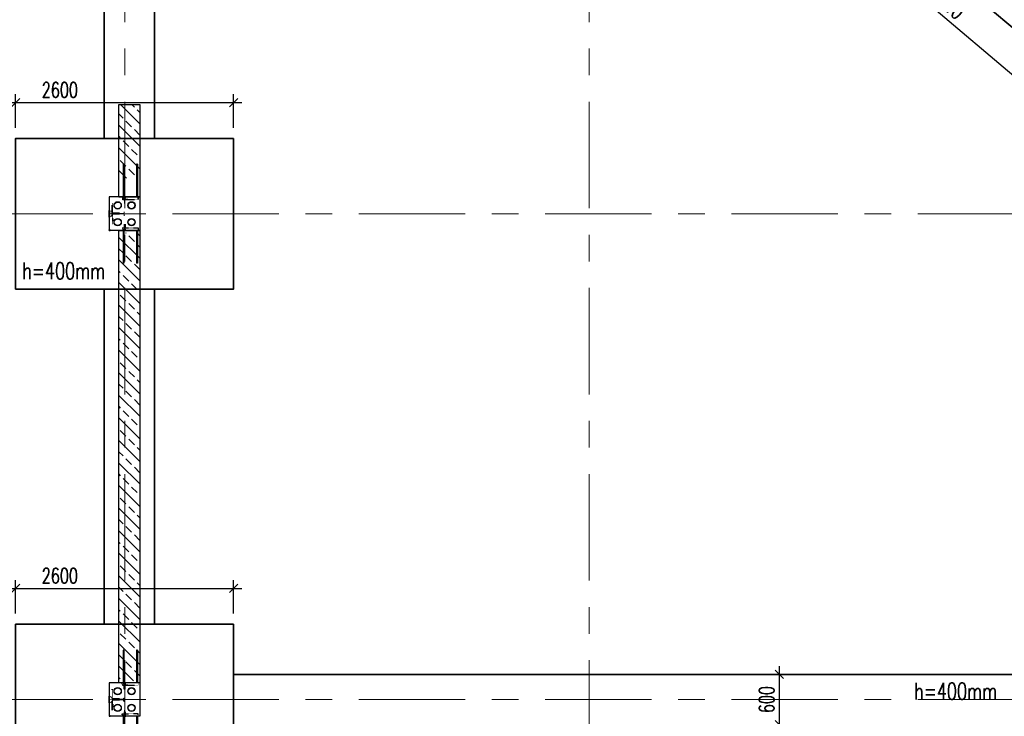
# Model space of a CAD drawing. Header units: millimetres. Extents: x 6071355 to 6728188, y -31956 to 56387.
# Tile 12 of 59: x 6083833 to 6095579, y -1117 to 7200. Entities that reach past the tile are written whole.
import ezdxf

# ---------------------------------------------------------------- set-up
doc = ezdxf.new("R2010")
doc.units = ezdxf.units.MM
doc.header["$MEASUREMENT"] = 0
doc.linetypes.add('DXK_LINE_DOT2', pattern=[3.9198, 1.9599, -1.9599])
doc.linetypes.add('Grid Line', pattern=[2222.5, 1270, -317.5, 317.5, -317.5])
doc.layers.add('A_wymiary', color=7, linetype='Continuous', lineweight=15, true_color=0x848484)
doc.layers.add('BZ_MUR_FUND', color=8, linetype='Continuous')
doc.layers.add('ELEMENTY', color=7, linetype='Continuous')
doc.layers.add('M_ŁAWY', color=3, linetype='Continuous', lineweight=35)
doc.layers.add('Standard 1350-A_01-RZUT PARTERU LUSTRO2_28_Nowe_MODO_A1_osie-1_Nr_pióra__7_Nr_pióra__7_Nr_pióra__7', color=7, linetype='Continuous', lineweight=18)
doc.styles.add('wymiar', font='romans.shx', dxfattribs={"width": 0.7})
doc.dimstyles.new('AB_100mm', dxfattribs={"dimscale": 100, "dimtxt": 1.8, "dimasz": 1, "dimexe": 1, "dimexo": 0, "dimtad": 1, "dimrnd": 1, "dimtxsty": 'wymiar', "dimblk": 'OBLIQUE', "dimcen": 2.5, "dimdle": 1, "dimclrd": 4, "dimclre": 4, "dimclrt": 3, "dimadec": 0, "dimazin": 0, "dimtfac": 1, "dimtix": 1, "dimtmove": 2, "dimatfit": 3, "dimfxl": 3, "dimfxlon": 1, "dimarcsym": 0})

# ---------------------------------------------------------------- blocks, each defined once
blk = doc.blocks.new('Part-86624973-182383 - 1482')
at = {"layer": 'ELEMENTY', "color": 2, "linetype": 'Continuous'}
for p, q in [((51370, 37355), (51370, 37720)), ((51370, 37720), (51770, 37720)), ((51770, 37355), (51770, 37720)), ((51370, 37355), (51770, 37355))]:
    blk.add_line(p, q, dxfattribs=at)
blk = doc.blocks.new('Part-86624973-182384 - 1482')
at = {"layer": 'ELEMENTY', "color": 1, "linetype": 'DXK_LINE_DOT2'}
for p, q in [((51770, 37720), (51760, 37720)), ((51760, 37720), (51760, 37710)), ((51770, 37710), (51760, 37710)), ((51770, 37720), (51770, 37710))]:
    blk.add_line(p, q, dxfattribs=at)
blk = doc.blocks.new('Part-86624973-182406 - 1482')
at = {"layer": 'ELEMENTY', "color": 2, "linetype": 'Continuous'}
for p, q in [((57170, 37355), (57170, 37720)), ((57170, 37720), (57570, 37720)), ((57570, 37355), (57570, 37720)), ((57170, 37355), (57570, 37355))]:
    blk.add_line(p, q, dxfattribs=at)
blk = doc.blocks.new('Part-86624973-182407 - 1482')
at = {"layer": 'ELEMENTY', "color": 1, "linetype": 'DXK_LINE_DOT2'}
for p, q in [((57570, 37720), (57560, 37720)), ((57560, 37720), (57560, 37710)), ((57570, 37710), (57560, 37710)), ((57570, 37720), (57570, 37710))]:
    blk.add_line(p, q, dxfattribs=at)
blk = doc.blocks.new('ReinforcementGroup-86624973-182420 - 1482')
at = {"layer": 'ELEMENTY', "color": 1, "linetype": 'Continuous'}
for p, q in [((56780, 37545), (56780, 37555)), ((56780, 37555), (57170, 37555)), ((56780, 37545), (56780, 37555)), ((56780, 37555), (57170, 37555)), ((56780, 37545), (56780, 37555)), ((56780, 37555), (57170, 37555)), ((56780, 37545), (56780, 37555)), ((56780, 37555), (57170, 37555)), ((56780, 37545), (56780, 37555)), ((56780, 37555), (57170, 37555)), ((56780, 37545), (57170, 37545)), ((56780, 37545), (57170, 37545)), ((56780, 37545), (57170, 37545)), ((56780, 37545), (57170, 37545)), ((56780, 37545), (57170, 37545)), ((56780, 37385), (56780, 37395)), ((56780, 37395), (57170, 37395)), ((56780, 37385), (56780, 37395)), ((56780, 37395), (57170, 37395)), ((56780, 37385), (56780, 37395)), ((56780, 37395), (57170, 37395)), ((56780, 37385), (56780, 37395)), ((56780, 37395), (57170, 37395)), ((56780, 37385), (56780, 37395)), ((56780, 37395), (57170, 37395)), ((56780, 37385), (57170, 37385)), ((56780, 37385), (57170, 37385)), ((56780, 37385), (57170, 37385)), ((56780, 37385), (57170, 37385)), ((56780, 37385), (57170, 37385))]:
    blk.add_line(p, q, dxfattribs=at)
blk = doc.blocks.new('Part-86624973-182426 - 1482')
at = {"layer": 'ELEMENTY', "color": 1, "linetype": 'DXK_LINE_DOT2'}
for p, q in [((57245, 37543), (57185, 37543)), ((57185, 37532), (57185, 37543)), ((57245, 37532), (57185, 37532)), ((57245, 37532), (57245, 37543))]:
    blk.add_line(p, q, dxfattribs=at)
blk = doc.blocks.new('Part-86624973-182408 - 1482')
at = {"layer": 'ELEMENTY', "color": 2, "linetype": 'Continuous'}
for radius, start, end in [(43.5, 22.5, 202.5), (43.5, 202.5, 22.5), (40, 337.5, 157.5), (40, 157.5, 337.5)]:
    blk.add_arc((57470, 37455), radius, start, end, dxfattribs=at)
blk = doc.blocks.new('Part-86624973-182386 - 1482')
at = {"layer": 'ELEMENTY', "color": 2, "linetype": 'Continuous'}
for radius, start, end in [(43.5, 22.5, 202.5), (43.5, 202.5, 22.5), (40, 337.5, 157.5), (40, 157.5, 337.5)]:
    blk.add_arc((51470, 37455), radius, start, end, dxfattribs=at)
blk = doc.blocks.new('Part-86624973-182391 - 1482')
at = {"layer": 'ELEMENTY', "color": 1, "linetype": 'DXK_LINE_DOT2'}
for p, q in [((51568, 37685), (51568, 37715)), ((51568, 37715), (51572, 37715)), ((51572, 37685), (51572, 37715)), ((51568, 37685), (51572, 37685))]:
    blk.add_line(p, q, dxfattribs=at)
blk = doc.blocks.new('Part-86624973-182413 - 1482')
at = {"layer": 'ELEMENTY', "color": 1, "linetype": 'DXK_LINE_DOT2'}
for p, q in [((57410, 37720), (57330, 37720)), ((57330, 37715), (57330, 37720)), ((57410, 37715), (57330, 37715)), ((57410, 37715), (57410, 37720))]:
    blk.add_line(p, q, dxfattribs=at)
blk = doc.blocks.new('Part-86624973-182428 - 1482')
at = {"layer": 'ELEMENTY', "color": 1, "linetype": 'DXK_LINE_DOT2'}
for p, q in [((57245, 37543), (57185, 37543)), ((57185, 37532), (57185, 37543)), ((57245, 37532), (57185, 37532)), ((57245, 37532), (57245, 37543))]:
    blk.add_line(p, q, dxfattribs=at)
blk = doc.blocks.new('Part-86624973-182416 - 1482')
at = {"layer": 'ELEMENTY', "color": 2, "linetype": 'Continuous'}
for p, q in [((57425, 37676), (57425, 37680)), ((57425, 37680), (57455, 37680)), ((57425, 37676), (57455, 37676)), ((57455, 37676), (57455, 37680))]:
    blk.add_line(p, q, dxfattribs=at)
blk = doc.blocks.new('Part-86624973-182412 - 1482')
at = {"layer": 'ELEMENTY', "color": 1, "linetype": 'DXK_LINE_DOT2'}
for p, q in [((57333, 37712), (57332, 37720)), ((57408, 37720), (57332, 37720)), ((57335, 37705), (57333, 37712)), ((57335, 37712), (57334, 37720)), ((57340, 37712), (57339, 37720)), ((57348, 37712), (57348, 37720)), ((57359, 37712), (57358, 37720)), ((57370, 37712), (57370, 37720)), ((57382, 37712), (57382, 37720)), ((57392, 37712), (57392, 37720)), ((57400, 37712), (57401, 37720)), ((57405, 37705), (57407, 37712)), ((57406, 37712), (57406, 37720)), ((57407, 37712), (57408, 37720)), ((57340, 37697), (57335, 37705)), ((57347, 37690), (57340, 37697)), ((57347, 37690), (57354, 37686)), ((57354, 37686), (57360, 37684)), ((57360, 37684), (57363, 37683)), ((57363, 37545), (57363, 37683)), ((57377, 37683), (57381, 37684)), ((57377, 37545), (57377, 37683)), ((57381, 37684), (57387, 37686)), ((57387, 37686), (57393, 37690)), ((57393, 37690), (57401, 37697)), ((57401, 37697), (57405, 37705)), ((57388, 37545), (57353, 37545)), ((57353, 37545), (57353, 37539)), ((57387, 37539), (57353, 37539)), ((57388, 37539), (57387, 37539)), ((57387, 37539), (57387, 37539)), ((57388, 37545), (57388, 37539))]:
    blk.add_line(p, q, dxfattribs=at)
blk = doc.blocks.new('ReinforcementGroup-86624973-182418 - 1482')
at = {"layer": 'ELEMENTY', "color": 1, "linetype": 'Continuous'}
for p, q in [((57570, 37555), (57960, 37555)), ((57570, 37555), (57960, 37555)), ((57570, 37555), (57960, 37555)), ((57570, 37555), (57960, 37555)), ((57570, 37555), (57960, 37555)), ((57570, 37545), (57960, 37545)), ((57570, 37545), (57960, 37545)), ((57570, 37545), (57960, 37545)), ((57570, 37545), (57960, 37545)), ((57570, 37545), (57960, 37545)), ((57960, 37545), (57960, 37555)), ((57960, 37545), (57960, 37555)), ((57960, 37545), (57960, 37555)), ((57960, 37545), (57960, 37555)), ((57960, 37545), (57960, 37555)), ((57570, 37395), (57960, 37395)), ((57570, 37395), (57960, 37395)), ((57570, 37395), (57960, 37395)), ((57570, 37395), (57960, 37395)), ((57570, 37395), (57960, 37395)), ((57570, 37385), (57960, 37385)), ((57570, 37385), (57960, 37385)), ((57570, 37385), (57960, 37385)), ((57570, 37385), (57960, 37385)), ((57570, 37385), (57960, 37385)), ((57960, 37385), (57960, 37395)), ((57960, 37385), (57960, 37395)), ((57960, 37385), (57960, 37395)), ((57960, 37385), (57960, 37395)), ((57960, 37385), (57960, 37395))]:
    blk.add_line(p, q, dxfattribs=at)
blk = doc.blocks.new('Part-86624973-182405 - 1482')
at = {"layer": 'ELEMENTY', "color": 1, "linetype": 'DXK_LINE_DOT2'}
for p, q in [((51445, 37543), (51385, 37543)), ((51385, 37532), (51385, 37543)), ((51445, 37532), (51385, 37532)), ((51445, 37532), (51445, 37543))]:
    blk.add_line(p, q, dxfattribs=at)
blk = doc.blocks.new('Part-86624973-182421 - 1482')
at = {"layer": 'ELEMENTY', "color": 2, "linetype": 'Continuous'}
for p, q in [((57555, 37528), (57555, 37547)), ((57555, 37547), (57569, 37547)), ((57569, 37528), (57555, 37528)), ((57570, 37546), (57556, 37546)), ((57556, 37546), (57556, 37529)), ((57556, 37529), (57570, 37529)), ((57570, 37551), (57569, 37551)), ((57569, 37551), (57569, 37547)), ((57569, 37524), (57569, 37528)), ((57570, 37524), (57569, 37524)), ((57570, 37551), (57570, 37546)), ((57570, 37529), (57570, 37524))]:
    blk.add_line(p, q, dxfattribs=at)
blk = doc.blocks.new('Part-86624973-182410 - 1482')
at = {"layer": 'ELEMENTY', "color": 2, "linetype": 'Continuous'}
for radius, start, end in [(43.5, 22.5, 202.5), (43.5, 202.5, 22.5), (40, 157.5, 337.5), (40, 337.5, 157.5)]:
    blk.add_arc((57470, 37620), radius, start, end, dxfattribs=at)
blk = doc.blocks.new('Part-86624973-182402 - 1482')
at = {"layer": 'ELEMENTY', "color": 2, "linetype": 'Continuous'}
for p, q in [((51370, 37546), (51370, 37551)), ((51370, 37551), (51371, 37551)), ((51384, 37546), (51370, 37546)), ((51370, 37524), (51370, 37529)), ((51370, 37529), (51384, 37529)), ((51371, 37524), (51370, 37524)), ((51371, 37551), (51371, 37547)), ((51371, 37547), (51385, 37547)), ((51385, 37528), (51371, 37528)), ((51371, 37524), (51371, 37528)), ((51384, 37529), (51384, 37546)), ((51385, 37547), (51385, 37528))]:
    blk.add_line(p, q, dxfattribs=at)
blk = doc.blocks.new('Part-86624973-182427 - 1482')
at = {"layer": 'ELEMENTY', "color": 1, "linetype": 'DXK_LINE_DOT2'}
for p, q in [((57245, 37543), (57185, 37543)), ((57185, 37532), (57185, 37543)), ((57245, 37532), (57185, 37532)), ((57245, 37532), (57245, 37543))]:
    blk.add_line(p, q, dxfattribs=at)
blk = doc.blocks.new('Part-86624973-182399 - 1482')
at = {"layer": 'ELEMENTY', "color": 1, "linetype": 'DXK_LINE_DOT2'}
for p, q in [((51695, 37543), (51695, 37532)), ((51695, 37543), (51755, 37543)), ((51695, 37532), (51755, 37532)), ((51755, 37543), (51755, 37532))]:
    blk.add_line(p, q, dxfattribs=at)
blk = doc.blocks.new('Part-86624973-182403 - 1482')
at = {"layer": 'ELEMENTY', "color": 1, "linetype": 'DXK_LINE_DOT2'}
for p, q in [((51445, 37543), (51385, 37543)), ((51385, 37532), (51385, 37543)), ((51445, 37532), (51385, 37532)), ((51445, 37532), (51445, 37543))]:
    blk.add_line(p, q, dxfattribs=at)
blk = doc.blocks.new('Part-86624973-182419 - 1482')
at = {"layer": 'ELEMENTY', "color": 1, "linetype": 'DXK_LINE_DOT2'}
for p, q in [((57200, 37565), (57170, 37565)), ((57170, 37565), (57170, 37564)), ((57170, 37564), (57199, 37564)), ((57199, 37564), (57199, 37376)), ((57200, 37375), (57200, 37565)), ((57199, 37376), (57170, 37376)), ((57170, 37376), (57170, 37375)), ((57170, 37375), (57200, 37375))]:
    blk.add_line(p, q, dxfattribs=at)
blk = doc.blocks.new('Part-86624973-182422 - 1482')
at = {"layer": 'ELEMENTY', "color": 1, "linetype": 'DXK_LINE_DOT2'}
for p, q in [((57495, 37543), (57495, 37532)), ((57495, 37543), (57555, 37543)), ((57495, 37532), (57555, 37532)), ((57555, 37543), (57555, 37532))]:
    blk.add_line(p, q, dxfattribs=at)
blk = doc.blocks.new('Part-86624973-182385 - 1482')
at = {"layer": 'ELEMENTY', "color": 2, "linetype": 'Continuous'}
for radius, start, end in [(43.5, 22.5, 202.5), (43.5, 202.5, 22.5), (40, 337.5, 157.5), (40, 157.5, 337.5)]:
    blk.add_arc((51670, 37455), radius, start, end, dxfattribs=at)
blk = doc.blocks.new('Part-86624973-182387 - 1482')
at = {"layer": 'ELEMENTY', "color": 2, "linetype": 'Continuous'}
for radius, start, end in [(43.5, 22.5, 202.5), (43.5, 202.5, 22.5), (40, 157.5, 337.5), (40, 337.5, 157.5)]:
    blk.add_arc((51670, 37620), radius, start, end, dxfattribs=at)
blk = doc.blocks.new('Part-86624973-182388 - 1482')
at = {"layer": 'ELEMENTY', "color": 2, "linetype": 'Continuous'}
for radius, start, end in [(43.5, 22.5, 202.5), (43.5, 202.5, 22.5), (40, 157.5, 337.5), (40, 337.5, 157.5)]:
    blk.add_arc((51470, 37620), radius, start, end, dxfattribs=at)
blk = doc.blocks.new('Part-86624973-182389 - 1482')
at = {"layer": 'ELEMENTY', "color": 1, "linetype": 'DXK_LINE_DOT2'}
for p, q in [((51533, 37712), (51532, 37720)), ((51608, 37720), (51532, 37720)), ((51535, 37705), (51533, 37712)), ((51535, 37712), (51534, 37720)), ((51540, 37712), (51539, 37720)), ((51548, 37712), (51548, 37720)), ((51559, 37712), (51558, 37720)), ((51570, 37712), (51570, 37720)), ((51582, 37712), (51582, 37720)), ((51592, 37712), (51592, 37720)), ((51600, 37712), (51601, 37720)), ((51605, 37705), (51607, 37712)), ((51606, 37712), (51606, 37720)), ((51607, 37712), (51608, 37720)), ((51540, 37697), (51535, 37705)), ((51547, 37690), (51540, 37697)), ((51547, 37690), (51554, 37686)), ((51554, 37686), (51560, 37684)), ((51560, 37684), (51563, 37683)), ((51563, 37545), (51563, 37683)), ((51577, 37683), (51581, 37684)), ((51577, 37545), (51577, 37683)), ((51581, 37684), (51587, 37686)), ((51587, 37686), (51593, 37690)), ((51593, 37690), (51601, 37697)), ((51601, 37697), (51605, 37705)), ((51588, 37545), (51553, 37545)), ((51553, 37545), (51553, 37539)), ((51587, 37539), (51553, 37539)), ((51588, 37539), (51587, 37539)), ((51587, 37539), (51587, 37539)), ((51588, 37545), (51588, 37539))]:
    blk.add_line(p, q, dxfattribs=at)
blk = doc.blocks.new('Part-86624973-182390 - 1482')
at = {"layer": 'ELEMENTY', "color": 1, "linetype": 'DXK_LINE_DOT2'}
for p, q in [((51610, 37720), (51530, 37720)), ((51530, 37715), (51530, 37720)), ((51610, 37715), (51530, 37715)), ((51610, 37715), (51610, 37720))]:
    blk.add_line(p, q, dxfattribs=at)
blk = doc.blocks.new('Part-86624973-182392 - 1482')
at = {"layer": 'ELEMENTY', "color": 1, "linetype": 'DXK_LINE_DOT2'}
for p, q in [((51695, 37685), (51445, 37685)), ((51445, 37681), (51445, 37685)), ((51695, 37681), (51445, 37681)), ((51695, 37681), (51695, 37685))]:
    blk.add_line(p, q, dxfattribs=at)
blk = doc.blocks.new('Part-86624973-182393 - 1482')
at = {"layer": 'ELEMENTY', "color": 2, "linetype": 'Continuous'}
for p, q in [((51625, 37676), (51625, 37680)), ((51625, 37680), (51655, 37680)), ((51625, 37676), (51655, 37676)), ((51655, 37676), (51655, 37680))]:
    blk.add_line(p, q, dxfattribs=at)
blk = doc.blocks.new('Part-86624973-182394 - 1482')
at = {"layer": 'ELEMENTY', "color": 1, "linetype": 'DXK_LINE_DOT2'}
for p, q in [((51740, 37565), (51740, 37375)), ((51770, 37565), (51740, 37565)), ((51741, 37376), (51741, 37564)), ((51741, 37564), (51770, 37564)), ((51770, 37564), (51770, 37565)), ((51740, 37375), (51770, 37375)), ((51770, 37376), (51741, 37376)), ((51770, 37375), (51770, 37376))]:
    blk.add_line(p, q, dxfattribs=at)
blk = doc.blocks.new('ReinforcementGroup-86624973-182395 - 1482')
at = {"layer": 'ELEMENTY', "color": 1, "linetype": 'Continuous'}
for p, q in [((51770, 37555), (52160, 37555)), ((51770, 37555), (52160, 37555)), ((51770, 37555), (52160, 37555)), ((51770, 37555), (52160, 37555)), ((51770, 37555), (52160, 37555)), ((51770, 37545), (52160, 37545)), ((51770, 37545), (52160, 37545)), ((51770, 37545), (52160, 37545)), ((51770, 37545), (52160, 37545)), ((51770, 37545), (52160, 37545)), ((52160, 37545), (52160, 37555)), ((52160, 37545), (52160, 37555)), ((52160, 37545), (52160, 37555)), ((52160, 37545), (52160, 37555)), ((52160, 37545), (52160, 37555)), ((51770, 37395), (52160, 37395)), ((51770, 37395), (52160, 37395)), ((51770, 37395), (52160, 37395)), ((51770, 37395), (52160, 37395)), ((51770, 37395), (52160, 37395)), ((51770, 37385), (52160, 37385)), ((51770, 37385), (52160, 37385)), ((51770, 37385), (52160, 37385)), ((51770, 37385), (52160, 37385)), ((51770, 37385), (52160, 37385)), ((52160, 37385), (52160, 37395)), ((52160, 37385), (52160, 37395)), ((52160, 37385), (52160, 37395)), ((52160, 37385), (52160, 37395)), ((52160, 37385), (52160, 37395))]:
    blk.add_line(p, q, dxfattribs=at)
blk = doc.blocks.new('Part-86624973-182396 - 1482')
at = {"layer": 'ELEMENTY', "color": 1, "linetype": 'DXK_LINE_DOT2'}
for p, q in [((51400, 37565), (51370, 37565)), ((51370, 37565), (51370, 37564)), ((51370, 37564), (51399, 37564)), ((51399, 37564), (51399, 37376)), ((51400, 37375), (51400, 37565)), ((51399, 37376), (51370, 37376)), ((51370, 37376), (51370, 37375)), ((51370, 37375), (51400, 37375))]:
    blk.add_line(p, q, dxfattribs=at)
blk = doc.blocks.new('ReinforcementGroup-86624973-182397 - 1482')
at = {"layer": 'ELEMENTY', "color": 1, "linetype": 'Continuous'}
for p, q in [((50980, 37545), (50980, 37555)), ((50980, 37555), (51370, 37555)), ((50980, 37545), (50980, 37555)), ((50980, 37555), (51370, 37555)), ((50980, 37545), (50980, 37555)), ((50980, 37555), (51370, 37555)), ((50980, 37545), (50980, 37555)), ((50980, 37555), (51370, 37555)), ((50980, 37545), (50980, 37555)), ((50980, 37555), (51370, 37555)), ((50980, 37545), (51370, 37545)), ((50980, 37545), (51370, 37545)), ((50980, 37545), (51370, 37545)), ((50980, 37545), (51370, 37545)), ((50980, 37545), (51370, 37545)), ((50980, 37385), (50980, 37395)), ((50980, 37395), (51370, 37395)), ((50980, 37385), (50980, 37395)), ((50980, 37395), (51370, 37395)), ((50980, 37385), (50980, 37395)), ((50980, 37395), (51370, 37395)), ((50980, 37385), (50980, 37395)), ((50980, 37395), (51370, 37395)), ((50980, 37385), (50980, 37395)), ((50980, 37395), (51370, 37395)), ((50980, 37385), (51370, 37385)), ((50980, 37385), (51370, 37385)), ((50980, 37385), (51370, 37385)), ((50980, 37385), (51370, 37385)), ((50980, 37385), (51370, 37385))]:
    blk.add_line(p, q, dxfattribs=at)
blk = doc.blocks.new('Part-86624973-182398 - 1482')
at = {"layer": 'ELEMENTY', "color": 2, "linetype": 'Continuous'}
for p, q in [((51755, 37528), (51755, 37547)), ((51755, 37547), (51769, 37547)), ((51769, 37528), (51755, 37528)), ((51770, 37546), (51756, 37546)), ((51756, 37546), (51756, 37529)), ((51756, 37529), (51770, 37529)), ((51770, 37551), (51769, 37551)), ((51769, 37551), (51769, 37547)), ((51769, 37524), (51769, 37528)), ((51770, 37524), (51769, 37524)), ((51770, 37551), (51770, 37546)), ((51770, 37529), (51770, 37524))]:
    blk.add_line(p, q, dxfattribs=at)
blk = doc.blocks.new('Part-86624973-182400 - 1482')
at = {"layer": 'ELEMENTY', "color": 1, "linetype": 'DXK_LINE_DOT2'}
for p, q in [((51695, 37543), (51695, 37532)), ((51695, 37543), (51755, 37543)), ((51695, 37532), (51755, 37532)), ((51755, 37543), (51755, 37532))]:
    blk.add_line(p, q, dxfattribs=at)
blk = doc.blocks.new('Part-86624973-182401 - 1482')
at = {"layer": 'ELEMENTY', "color": 1, "linetype": 'DXK_LINE_DOT2'}
for p, q in [((51695, 37543), (51695, 37532)), ((51695, 37543), (51755, 37543)), ((51695, 37532), (51755, 37532)), ((51755, 37543), (51755, 37532))]:
    blk.add_line(p, q, dxfattribs=at)
blk = doc.blocks.new('Part-86624973-182404 - 1482')
at = {"layer": 'ELEMENTY', "color": 1, "linetype": 'DXK_LINE_DOT2'}
for p, q in [((51445, 37543), (51385, 37543)), ((51385, 37532), (51385, 37543)), ((51445, 37532), (51385, 37532)), ((51445, 37532), (51445, 37543))]:
    blk.add_line(p, q, dxfattribs=at)
blk = doc.blocks.new('Part-86624973-182409 - 1482')
at = {"layer": 'ELEMENTY', "color": 2, "linetype": 'Continuous'}
for radius, start, end in [(43.5, 22.5, 202.5), (43.5, 202.5, 22.5), (40, 337.5, 157.5), (40, 157.5, 337.5)]:
    blk.add_arc((57270, 37455), radius, start, end, dxfattribs=at)
blk = doc.blocks.new('Part-86624973-182411 - 1482')
at = {"layer": 'ELEMENTY', "color": 2, "linetype": 'Continuous'}
for radius, start, end in [(43.5, 22.5, 202.5), (43.5, 202.5, 22.5), (40, 157.5, 337.5), (40, 337.5, 157.5)]:
    blk.add_arc((57270, 37620), radius, start, end, dxfattribs=at)
blk = doc.blocks.new('Part-86624973-182414 - 1482')
at = {"layer": 'ELEMENTY', "color": 1, "linetype": 'DXK_LINE_DOT2'}
for p, q in [((57368, 37685), (57368, 37715)), ((57368, 37715), (57372, 37715)), ((57372, 37685), (57372, 37715)), ((57368, 37685), (57372, 37685))]:
    blk.add_line(p, q, dxfattribs=at)
blk = doc.blocks.new('Part-86624973-182415 - 1482')
at = {"layer": 'ELEMENTY', "color": 1, "linetype": 'DXK_LINE_DOT2'}
for p, q in [((57495, 37685), (57245, 37685)), ((57245, 37681), (57245, 37685)), ((57495, 37681), (57245, 37681)), ((57495, 37681), (57495, 37685))]:
    blk.add_line(p, q, dxfattribs=at)
blk = doc.blocks.new('Part-86624973-182417 - 1482')
at = {"layer": 'ELEMENTY', "color": 1, "linetype": 'DXK_LINE_DOT2'}
for p, q in [((57540, 37565), (57540, 37375)), ((57570, 37565), (57540, 37565)), ((57541, 37376), (57541, 37564)), ((57541, 37564), (57570, 37564)), ((57570, 37564), (57570, 37565)), ((57540, 37375), (57570, 37375)), ((57570, 37376), (57541, 37376)), ((57570, 37375), (57570, 37376))]:
    blk.add_line(p, q, dxfattribs=at)
blk = doc.blocks.new('Part-86624973-182423 - 1482')
at = {"layer": 'ELEMENTY', "color": 1, "linetype": 'DXK_LINE_DOT2'}
for p, q in [((57495, 37543), (57495, 37532)), ((57495, 37543), (57555, 37543)), ((57495, 37532), (57555, 37532)), ((57555, 37543), (57555, 37532))]:
    blk.add_line(p, q, dxfattribs=at)
blk = doc.blocks.new('Part-86624973-182424 - 1482')
at = {"layer": 'ELEMENTY', "color": 1, "linetype": 'DXK_LINE_DOT2'}
for p, q in [((57495, 37543), (57495, 37532)), ((57495, 37543), (57555, 37543)), ((57495, 37532), (57555, 37532)), ((57555, 37543), (57555, 37532))]:
    blk.add_line(p, q, dxfattribs=at)
blk = doc.blocks.new('Part-86624973-182425 - 1482')
at = {"layer": 'ELEMENTY', "color": 2, "linetype": 'Continuous'}
for p, q in [((57170, 37546), (57170, 37551)), ((57170, 37551), (57171, 37551)), ((57184, 37546), (57170, 37546)), ((57170, 37524), (57170, 37529)), ((57170, 37529), (57184, 37529)), ((57171, 37524), (57170, 37524)), ((57171, 37551), (57171, 37547)), ((57171, 37547), (57185, 37547)), ((57185, 37528), (57171, 37528)), ((57171, 37524), (57171, 37528)), ((57184, 37529), (57184, 37546)), ((57185, 37547), (57185, 37528))]:
    blk.add_line(p, q, dxfattribs=at)
blk = doc.blocks.new('_Oblique')
at = {"color": 0, "linetype": 'ByBlock', "lineweight": -2}
blk.add_line((-0.5, -0.5), (0.5, 0.5), dxfattribs=at)
blk = doc.blocks.new('*D12764')
at = {"layer": 'A_wymiary', "color": 4, "lineweight": -2}
for p, q in [((6081761, -27544), (6081761, 51868)), ((6082061, 51768), (6081661, 51768)), ((6082061, -27444), (6081661, -27444))]:
    blk.add_line(p, q, dxfattribs=at)
at = {"layer": 'Defpoints', "color": 0}
for p in [(6081761, 51768), (6084034, 51768), (6084841, -27444)]:
    blk.add_point(p, dxfattribs=at)
at = {"layer": 'A_wymiary', "color": 4, "lineweight": -2, "xscale": 100, "yscale": 100, "zscale": 100}
for p, rotation in [((6081761, 51768), 90), ((6081761, -27444), 270)]:
    blk.add_blockref('_Oblique', p, dxfattribs=dict(at, rotation=rotation))
at = {"layer": 'A_wymiary', "color": 3, "insert": (6081609, 12162), "char_height": 180, "attachment_point": 5, "rotation": 90, "style": 'wymiar'}
blk.add_mtext('79212', dxfattribs=at)
blk = doc.blocks.new('*D12776')
at = {"layer": 'A_wymiary', "color": 4, "lineweight": -2}
for p, q in [((6083784, 110), (6083784, 510)), ((6086384, 110), (6086384, 510)), ((6083684, 410), (6086484, 410))]:
    blk.add_line(p, q, dxfattribs=at)
at = {"layer": 'Defpoints', "color": 0}
for p in [(6086384, 410), (6083784, -17), (6086384, -17)]:
    blk.add_point(p, dxfattribs=at)
at = {"layer": 'A_wymiary', "color": 4, "lineweight": -2, "xscale": 100, "yscale": 100, "zscale": 100, "rotation": 180}
blk.add_blockref('_Oblique', (6083784, 410), dxfattribs=at)
at = {"layer": 'A_wymiary', "color": 4, "lineweight": -2, "xscale": 100, "yscale": 100, "zscale": 100}
blk.add_blockref('_Oblique', (6086384, 410), dxfattribs=at)
at = {"layer": 'A_wymiary', "color": 3, "insert": (6084312, 562), "char_height": 180, "attachment_point": 5, "style": 'wymiar'}
blk.add_mtext('2600', dxfattribs=at)
blk = doc.blocks.new('*D12778')
at = {"layer": 'A_wymiary', "color": 4, "lineweight": -2}
for p, q in [((6083784, 5910), (6083784, 6310)), ((6086384, 5910), (6086384, 6310)), ((6083684, 6210), (6086484, 6210))]:
    blk.add_line(p, q, dxfattribs=at)
at = {"layer": 'Defpoints', "color": 0}
for p in [(6086384, 6210), (6083784, 5783), (6086384, 5783)]:
    blk.add_point(p, dxfattribs=at)
at = {"layer": 'A_wymiary', "color": 4, "lineweight": -2, "xscale": 100, "yscale": 100, "zscale": 100, "rotation": 180}
blk.add_blockref('_Oblique', (6083784, 6210), dxfattribs=at)
at = {"layer": 'A_wymiary', "color": 4, "lineweight": -2, "xscale": 100, "yscale": 100, "zscale": 100}
blk.add_blockref('_Oblique', (6086384, 6210), dxfattribs=at)
at = {"layer": 'A_wymiary', "color": 3, "insert": (6084312, 6362), "char_height": 180, "attachment_point": 5, "style": 'wymiar'}
blk.add_mtext('2600', dxfattribs=at)
blk = doc.blocks.new('*D12882')
at = {"layer": 'A_wymiary', "color": 4, "lineweight": -2}
for p, q in [((6085599, 15484), (6085341, 15179)), ((6085329, 15320), (6104194, -685)), ((6104312, -392), (6104053, -697))]:
    blk.add_line(p, q, dxfattribs=at)
at = {"layer": 'Defpoints', "color": 0}
for p in [(6085684, 15583), (6104396, -293), (6104118, -621)]:
    blk.add_point(p, dxfattribs=at)
at = {"layer": 'A_wymiary', "color": 4, "lineweight": -2, "xscale": 100, "yscale": 100, "zscale": 100}
for p, rotation in [((6085405, 15255), 139.6898375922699), ((6104118, -621), 319.6898375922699)]:
    blk.add_blockref('_Oblique', p, dxfattribs=dict(at, rotation=rotation))
at = {"layer": 'A_wymiary', "color": 3, "insert": (6094860, 7433), "char_height": 180, "attachment_point": 5, "rotation": 319.6898, "style": 'wymiar'}
blk.add_mtext('24540', dxfattribs=at)
blk = doc.blocks.new('*D12899')
at = {"layer": 'A_wymiary', "color": 4, "lineweight": -2}
for p, q in [((6092896, -1317), (6092896, -517)), ((6092706, -617), (6092996, -617)), ((6092706, -1217), (6092996, -1217))]:
    blk.add_line(p, q, dxfattribs=at)
at = {"layer": 'Defpoints', "color": 0}
for p in [(6092706, -617), (6092896, -617), (6092706, -1217)]:
    blk.add_point(p, dxfattribs=at)
at = {"layer": 'A_wymiary', "color": 4, "lineweight": -2, "xscale": 100, "yscale": 100, "zscale": 100}
for p, rotation in [((6092896, -617), 90), ((6092896, -1217), 270)]:
    blk.add_blockref('_Oblique', p, dxfattribs=dict(at, rotation=rotation))
at = {"layer": 'A_wymiary', "color": 3, "insert": (6092744, -917), "char_height": 180, "attachment_point": 5, "rotation": 90, "style": 'wymiar'}
blk.add_mtext('600', dxfattribs=at)

msp = doc.modelspace()

# ---------------------------------------------------------------- hatches: boundary and pattern name
at = {"layer": 'BZ_MUR_FUND', "transparency": 33554687}
h = msp.add_hatch(dxfattribs=at)
h.set_pattern_fill('ANSI33', color=256, scale=30, angle=270, style=0)
h.set_pattern_definition([(315, (6183804.4, -2060.07), (134.70384, 134.70384), []), (315, (6183804.4, -2194.78), (134.70384, 134.70384), [95.25, -47.625])])
h.paths.add_polyline_path([(6085016.37, 5307.805), (6085013.865, 6187.805), (6085266.506, 6187.805), (6085266.37, 5307.805)])
h = msp.add_hatch(dxfattribs=at)
h.set_pattern_fill('ANSI33', color=256, scale=30, angle=270, style=0)
h.set_pattern_definition([(315, (6183804.4, -3666.64), (134.70384, 134.70384), []), (315, (6183804.4, -3801.34), (134.70384, 134.70384), [95.25, -47.625])])
h.paths.add_polyline_path([(6085016.364, -692.195), (6085016.364, 4657.805), (6085266.364, 4657.805), (6085266.364, -692.195)])

# ---------------------------------------------------------------- linework, layer by layer
for points in [[(6085266.506, 6187.805), (6085266.37, 5082.805), (6085016.37, 5082.805), (6085013.865, 6187.805)], [(6085266.364, 4682.805), (6085266.364, -717.195), (6085016.364, -717.195), (6085016.364, 4682.805)]]:
    msp.add_lwpolyline(points, close=True, dxfattribs=at)
at = {"layer": 'M_ŁAWY', "color": 4}
for p, q in [((6104396.364, -292.541), (6085683.528, 15582.805)), ((6084841.357, 5782.805), (6084841.357, 9782.805)), ((6085441.364, 5782.805), (6085441.364, 9782.805)), ((6084841.357, -17.195), (6084841.357, 3982.805)), ((6085441.364, -17.195), (6085441.364, 3982.805)), ((6104396.364, -617.11), (6086383.864, -617.11))]:
    msp.add_line(p, q, dxfattribs=at)
for points in [[(6086383.864, 5782.805), (6083783.864, 5782.805), (6083783.864, 3982.805), (6086383.864, 3982.805), (6086383.864, 5782.805)], [(6086383.864, -17.195), (6083783.864, -17.195), (6083783.864, -1817.195), (6086383.864, -1817.195), (6086383.864, -17.195)]]:
    msp.add_lwpolyline(points, dxfattribs=at)
at = {"layer": 'Standard 1350-A_01-RZUT PARTERU LUSTRO2_28_Nowe_MODO_A1_osie-1_Nr_pióra__7_Nr_pióra__7_Nr_pióra__7', "color": 7, "linetype": 'Grid Line', "lineweight": 18}
for p, q in [((6085086.364, 55114.428), (6085086.364, -31556.201)), ((6090626.364, 55114.428), (6090626.364, -31556.201)), ((6124708.5, 4882.834), (6079489.176, 4882.834)), ((6124708.5, -917.166), (6079489.176, -917.166))]:
    msp.add_line(p, q, dxfattribs=at)

# ---------------------------------------------------------------- block references
at = {"xscale": -1, "rotation": 89.99999999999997}
for name in ['ReinforcementGroup-86624973-182397 - 1482', 'Part-86624973-182383 - 1482', 'Part-86624973-182396 - 1482', 'Part-86624973-182402 - 1482', 'Part-86624973-182405 - 1482', 'Part-86624973-182403 - 1482', 'Part-86624973-182404 - 1482', 'Part-86624973-182392 - 1482', 'Part-86624973-182388 - 1482', 'Part-86624973-182386 - 1482', 'Part-86624973-182390 - 1482', 'Part-86624973-182389 - 1482', 'Part-86624973-182391 - 1482', 'Part-86624973-182393 - 1482', 'Part-86624973-182387 - 1482', 'Part-86624973-182385 - 1482', 'Part-86624973-182394 - 1482', 'Part-86624973-182399 - 1482', 'Part-86624973-182400 - 1482', 'Part-86624973-182401 - 1482', 'Part-86624973-182384 - 1482', 'ReinforcementGroup-86624973-182395 - 1482', 'Part-86624973-182398 - 1482', 'ReinforcementGroup-86624973-182420 - 1482', 'Part-86624973-182406 - 1482', 'Part-86624973-182415 - 1482', 'Part-86624973-182411 - 1482', 'Part-86624973-182419 - 1482', 'Part-86624973-182425 - 1482', 'Part-86624973-182426 - 1482', 'Part-86624973-182428 - 1482', 'Part-86624973-182427 - 1482', 'Part-86624973-182409 - 1482', 'Part-86624973-182413 - 1482', 'Part-86624973-182412 - 1482', 'Part-86624973-182414 - 1482', 'Part-86624973-182416 - 1482', 'Part-86624973-182410 - 1482', 'Part-86624973-182422 - 1482', 'Part-86624973-182423 - 1482', 'Part-86624973-182424 - 1482', 'Part-86624973-182408 - 1482', 'Part-86624973-182407 - 1482', 'Part-86624973-182417 - 1482', 'ReinforcementGroup-86624973-182418 - 1482', 'Part-86624973-182421 - 1482']:
    msp.add_blockref(name, (6122621.38, 56452.981), dxfattribs=at)

# ---------------------------------------------------------------- texts
at = {"layer": 'A_wymiary', "color": 3, "style": 'wymiar', "width": 0.7}
for p in [(6083864.089, 4100.881), (6094504.695, -917.166)]:
    msp.add_text('h=400mm', height=200, dxfattribs=at).set_placement(p)

# ---------------------------------------------------------------- dimensions: what is measured, and where the dimension line sits
at = {"layer": 'A_wymiary'}
dim = msp.add_linear_dim(base=(6081761.199, 51767.834), p1=(6084841.357, -27443.748), p2=(6084033.942, 51767.834), angle=90, dimstyle='AB_100mm', override={"dimpost": '', "dimtxsty": 'wymiar'}, dxfattribs=at)
dim.commit()
dim.dimension.update_dxf_attribs({"geometry": '*D12764', "text_midpoint": (6081608.699, 12162.043)})
dim = msp.add_aligned_dim(p1=(6085683.528, 15582.805), p2=(6104396.364, -292.541), distance=-430.116, dimstyle='AB_100mm', dxfattribs=at)
dim.commit()
dim.dimension.update_dxf_attribs({"geometry": '*D12882', "text_midpoint": (6094860.349, 7433.435)})
for base, p1, p2, picture, middle in [((6086383.866, 6209.917), (6083783.866, 5782.805), (6086383.866, 5782.805), '*D12778', (6084311.673, 6362.417)), ((6086383.864, 409.917), (6083783.864, -17.195), (6086383.864, -17.195), '*D12776', (6084311.671, 562.417))]:
    dim = msp.add_linear_dim(base=base, p1=p1, p2=p2, dimstyle='AB_100mm', dxfattribs=at)
    dim.commit()
    dim.dimension.update_dxf_attribs({"geometry": picture, "text_midpoint": middle, "dimtype": 160})
dim = msp.add_linear_dim(base=(6092896.19, -617.11), p1=(6092705.602, -1217.11), p2=(6092705.602, -617.11), angle=90, dimstyle='AB_100mm', dxfattribs=at)
dim.commit()
dim.dimension.update_dxf_attribs({"geometry": '*D12899', "text_midpoint": (6092743.69, -917.11)})

doc.saveas('drawing.dxf')
